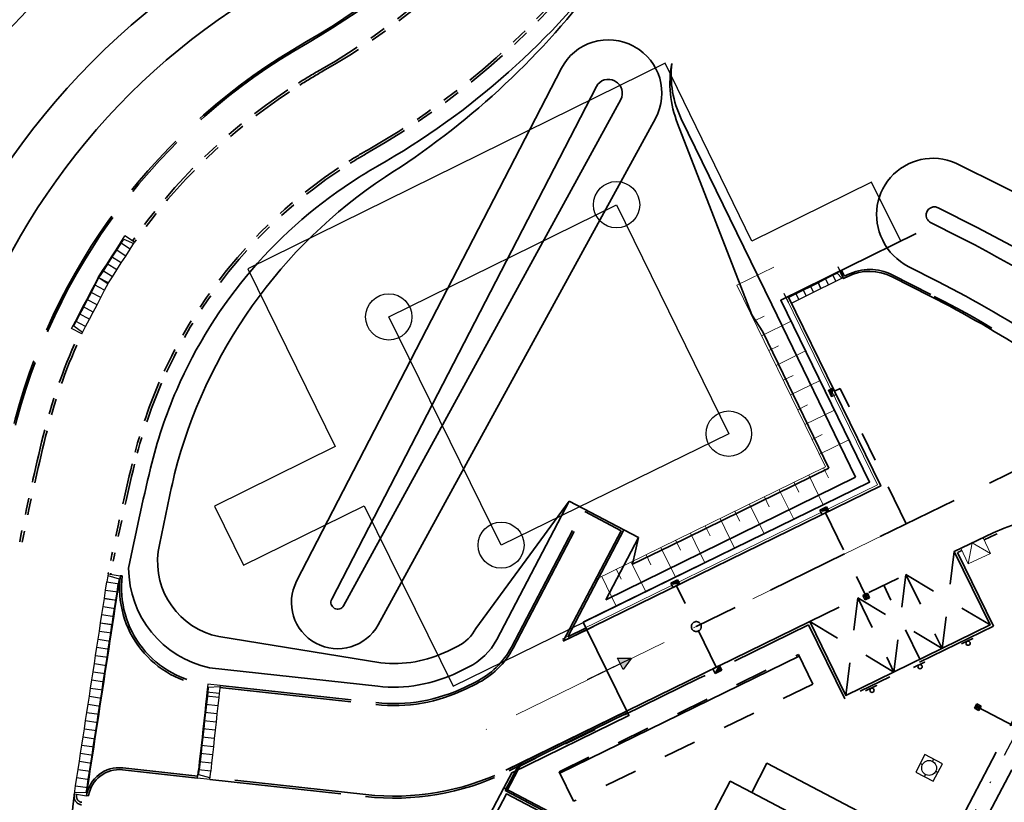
# Model space of a CAD drawing. Header units: metres. Extents: x 110548 to 110769, y 426573 to 426857.
# Tile 9 of 12: x 110631 to 110691, y 426761 to 426809. Entities that reach past the tile are written whole.
import ezdxf

# ---------------------------------------------------------------- set-up
doc = ezdxf.new("R2010")
doc.units = ezdxf.units.M
for name, pattern in [('AM-AS', [16, 10, -2, 2, -2]), ('RI-DRAINAGE', [19.2, 6, -1.8, 1.8, -1.8, 2.4, -1.8, 1.8, -1.8]), ('RI-HWA', [7.4, 5, -2.4]), ('RI-UITLEGGER', [7.9, 2.5, -1.8, 1.8, -1.8]), ('RI-VWA_HUISAANSLUITING', [6.1, 2.5, -1.8, 0, -1.8]), ('VH-OPSLUITBAND_100X200', [16, 8, -2, 4, -2]), ('VH-OPSLUITBAND_120X250', [26, 16, -4, 2, -4]), ('VH-TROTTOIRBAND_130-150', [15, 5, -2, 2, -2, 2, -2]), ('XX-HIDDEN', [4, 2, -2])]:
    doc.linetypes.add(name, pattern=pattern)
for name, color, linetype, lineweight in [('B-WE-GW-TALUDARCERING_KORT-G', 90, 'Continuous', 18), ('B-WE-GW-TALUDARCERING_LANG-G', 90, 'Continuous', 18), ('B-WE-VH-KANTOPSLUITING_ACHTERKANTBAND-G', 50, 'Continuous', 18), ('B-WE-VH-KANTOPSLUITING_OPSLUITBAND_120X250-G', 150, 'VH-OPSLUITBAND_120X250', 18), ('N-WE-AM-AS_WEG-G', 10, 'AM-AS', 18), ('N-WE-GW-TALUD-G', 90, 'Continuous', 35), ('N-WE-IE-TERREINAFSCHEIDING_KUNSTMATIG_HEKWERK_LAAG-G', 210, 'FENCELINE1', 35), ('N-WE-IE-TERREINAFSCHEIDING_KUNSTMATIG_HEKWERK_RASTER-G', 30, 'IE-TERREINAFSCHEIDING-KUNSTMATIG', 35), ('N-WE-RI-DRAINAGE-G', 90, 'RI-DRAINAGE', 35), ('N-WE-RI-HWA-G', 150, 'RI-HWA', 35), ('N-WE-RI-HWA_UITLEGGER-G', 150, 'RI-UITLEGGER', 35), ('N-WE-RI-VWA_HUISAANSLUITING-G', 20, 'RI-VWA_HUISAANSLUITING', 25), ('N-WE-VH-GOOT_BSS-G', 170, 'Continuous', 35), ('N-WE-VH-KANTOPSLUITING_OPSLUITBAND_100X200-G', 150, 'VH-OPSLUITBAND_100X200', 35), ('N-WE-VH-KANTOPSLUITING_OPSLUITBAND_120X250-G', 194, 'VH-OPSLUITBAND_120X250', 35), ('N-WE-VH-KANTOPSLUITING_TROTTOIRBAND_130 150-G', 210, 'VH-TROTTOIRBAND_130-150', 35), ('N-WE-VH-KANTVERHARDING-G', 60, 'Continuous', 35), ('N-WE-VH-MATERIAALGRENS-G', 7, 'XX-HIDDEN', 35), ('N-WE-VW-VRI-G', 160, 'Continuous', 35)]:
    doc.layers.add(name, color=color, linetype=linetype, lineweight=lineweight)
doc.layers.add('GBKN_TOPO', color=15, linetype='Continuous')
doc.linetypes.add('FENCELINE1', pattern='A,6.35,-2.54,[133,ltypeshp.shx,S=2.54,R=0,X=-2.54,Y=0],-2.54,25.4', length=36.83)
doc.linetypes.add('IE-TERREINAFSCHEIDING-KUNSTMATIG', pattern='A,4,[82,NLCS.SHX,S=0.75,R=90,X=0,Y=0],4,-2', length=10)

msp = doc.modelspace()

# ---------------------------------------------------------------- hatches: boundary and pattern name
for points in [[(110680.754, 426785.629), (110680.557, 426786.033), (110680.826, 426786.165)], [(110667.741, 426769.771), (110668.581, 426769.747), (110668.085, 426769.068)]]:
    msp.add_hatch(color=256).paths.add_polyline_path(points)
at = {"layer": 'N-WE-RI-HWA-G'}
for points in [[(110680.04, 426778.748), (110680.444, 426778.945), (110680.576, 426778.676)], [(110670.991, 426774.321), (110671.395, 426774.518), (110671.527, 426774.249)], [(110673.671, 426768.841), (110674.075, 426769.039), (110673.943, 426769.308)]]:
    msp.add_hatch(color=256, dxfattribs=at).paths.add_polyline_path(points)
h = msp.add_hatch(color=256, dxfattribs=at)
h.dxf.hatch_style = 1
h.paths.add_polyline_path([(110682.857, 426773.502), (110682.788, 426773.301), (110683.057, 426773.433)])
h.paths.add_polyline_path([(110682.926, 426773.702), (110682.656, 426773.57), (110682.857, 426773.502)])
h = msp.add_hatch(color=256, dxfattribs=at)
h.dxf.hatch_style = 1
h.paths.add_polyline_path([(110689.626, 426766.793), (110689.689, 426766.59), (110689.828, 426766.856)])
h.paths.add_polyline_path([(110689.563, 426766.995), (110689.423, 426766.73), (110689.626, 426766.793)])

# ---------------------------------------------------------------- linework, layer by layer
for p, q in [((110637.561, 426794.967), (110637.832, 426795.388)), ((110638.42, 426795.009), (110637.832, 426795.388)), ((110637.291, 426794.547), (110637.561, 426794.967)), ((110638.15, 426794.589), (110637.561, 426794.967)), ((110638.15, 426794.589), (110637.561, 426794.967)), ((110638.15, 426794.589), (110638.42, 426795.009)), ((110636.75, 426793.705), (110637.021, 426794.126)), ((110637.021, 426794.126), (110637.291, 426794.547)), ((110637.61, 426793.747), (110637.021, 426794.126)), ((110637.61, 426793.747), (110637.021, 426794.126)), ((110637.88, 426794.168), (110637.291, 426794.547)), ((110637.88, 426794.168), (110637.291, 426794.547)), ((110637.61, 426793.747), (110637.88, 426794.168)), ((110637.88, 426794.168), (110638.15, 426794.589)), ((110636.48, 426793.285), (110636.75, 426793.705)), ((110637.339, 426793.327), (110636.75, 426793.705)), ((110637.339, 426793.327), (110636.75, 426793.705)), ((110637.339, 426793.327), (110637.61, 426793.747)), ((110681.124, 426793.53), (110681.393, 426792.984)), ((110635.98, 426792.426), (110636.212, 426792.869)), ((110636.21, 426792.864), (110636.48, 426793.285)), ((110636.799, 426792.486), (110636.21, 426792.864)), ((110636.832, 426792.545), (110636.212, 426792.869)), ((110637.069, 426792.906), (110636.48, 426793.285)), ((110637.069, 426792.906), (110636.48, 426793.285)), ((110636.799, 426792.486), (110637.069, 426792.906)), ((110637.069, 426792.906), (110637.339, 426793.327)), ((110681.258, 426793.257), (110677.983, 426791.643)), ((110635.749, 426791.983), (110635.98, 426792.426)), ((110636.601, 426792.101), (110635.98, 426792.426)), ((110636.601, 426792.101), (110635.98, 426792.426)), ((110636.601, 426792.101), (110636.832, 426792.545)), ((110635.517, 426791.54), (110635.749, 426791.983)), ((110636.369, 426791.658), (110635.749, 426791.983)), ((110636.369, 426791.658), (110635.749, 426791.983)), ((110636.369, 426791.658), (110636.601, 426792.101)), ((110677.849, 426791.916), (110678.118, 426791.37)), ((110678.116, 426791.704), (110678.563, 426791.927)), ((110678.317, 426791.301), (110678.116, 426791.704)), ((110678.764, 426791.525), (110678.563, 426791.927)), ((110635.053, 426790.654), (110635.285, 426791.097)), ((110635.285, 426791.097), (110635.517, 426791.54)), ((110635.905, 426790.772), (110635.285, 426791.097)), ((110635.905, 426790.772), (110635.285, 426791.097)), ((110636.137, 426791.215), (110635.517, 426791.54)), ((110636.137, 426791.215), (110635.517, 426791.54)), ((110635.905, 426790.772), (110636.137, 426791.215)), ((110636.137, 426791.215), (110636.369, 426791.658)), ((110678.317, 426791.301), (110678.764, 426791.525)), ((110634.821, 426790.211), (110635.053, 426790.654)), ((110635.674, 426790.329), (110635.053, 426790.654)), ((110635.674, 426790.329), (110635.053, 426790.654)), ((110635.674, 426790.329), (110635.905, 426790.772)), ((110634.59, 426789.768), (110634.821, 426790.211)), ((110635.442, 426789.886), (110634.821, 426790.211)), ((110635.442, 426789.886), (110634.821, 426790.211)), ((110635.21, 426789.443), (110635.442, 426789.886)), ((110635.442, 426789.886), (110635.674, 426790.329)), ((110635.21, 426789.443), (110634.59, 426789.768)), ((110680.826, 426786.165), (110680.754, 426785.629)), ((110636.66, 426773.893), (110636.736, 426774.387)), ((110636.812, 426774.881), (110636.736, 426774.387)), ((110636.736, 426774.387), (110637.478, 426774.273)), ((110636.736, 426774.387), (110637.478, 426774.273)), ((110636.812, 426774.881), (110637.553, 426774.767)), ((110637.553, 426774.767), (110637.478, 426774.273)), ((110636.585, 426773.399), (110636.66, 426773.893)), ((110636.66, 426773.893), (110637.402, 426773.779)), ((110636.66, 426773.893), (110637.402, 426773.779)), ((110637.326, 426773.285), (110637.402, 426773.779)), ((110637.402, 426773.779), (110637.478, 426774.273)), ((110636.508, 426772.899), (110636.584, 426773.393)), ((110636.584, 426773.393), (110637.325, 426773.28)), ((110636.585, 426773.399), (110637.326, 426773.285)), ((110637.249, 426772.785), (110637.325, 426773.28)), ((110636.432, 426772.405), (110636.508, 426772.899)), ((110636.508, 426772.899), (110637.249, 426772.785)), ((110636.508, 426772.899), (110637.249, 426772.785)), ((110637.173, 426772.291), (110637.249, 426772.785)), ((110636.356, 426771.911), (110636.432, 426772.405)), ((110636.432, 426772.405), (110637.173, 426772.291)), ((110636.432, 426772.405), (110637.173, 426772.291)), ((110637.097, 426771.797), (110637.173, 426772.291)), ((110636.204, 426770.917), (110636.279, 426771.411)), ((110636.279, 426771.411), (110636.355, 426771.906)), ((110636.279, 426771.411), (110637.021, 426771.298)), ((110636.279, 426771.411), (110637.021, 426771.298)), ((110636.355, 426771.906), (110637.097, 426771.792)), ((110636.356, 426771.911), (110637.097, 426771.797)), ((110637.021, 426771.298), (110637.097, 426771.792)), ((110665.478, 426771.29), (110666.301, 426771.693)), ((110636.128, 426770.423), (110636.204, 426770.917)), ((110636.204, 426770.917), (110636.945, 426770.803)), ((110636.204, 426770.917), (110636.945, 426770.803)), ((110636.869, 426770.309), (110636.945, 426770.803)), ((110636.945, 426770.803), (110637.021, 426771.298)), ((110636.052, 426769.929), (110636.128, 426770.423)), ((110636.128, 426770.423), (110636.869, 426770.309)), ((110636.128, 426770.423), (110636.869, 426770.309)), ((110636.793, 426769.815), (110636.869, 426770.309)), ((110635.976, 426769.435), (110636.052, 426769.929)), ((110636.052, 426769.929), (110636.793, 426769.815)), ((110636.052, 426769.929), (110636.793, 426769.815)), ((110636.717, 426769.321), (110636.793, 426769.815)), ((110668.581, 426769.747), (110665.915, 426768.442)), ((110668.581, 426769.747), (110667.741, 426769.771)), ((110668.581, 426769.747), (110668.085, 426769.068)), ((110635.9, 426768.94), (110635.976, 426769.435)), ((110635.976, 426769.435), (110636.717, 426769.321)), ((110635.976, 426769.435), (110636.717, 426769.321)), ((110636.641, 426768.827), (110636.717, 426769.321)), ((110635.748, 426767.952), (110635.824, 426768.446)), ((110635.824, 426768.446), (110635.9, 426768.94)), ((110635.824, 426768.446), (110636.565, 426768.332)), ((110635.824, 426768.446), (110636.565, 426768.332)), ((110635.9, 426768.94), (110636.641, 426768.827)), ((110635.9, 426768.94), (110636.641, 426768.827)), ((110636.565, 426768.332), (110636.641, 426768.827)), ((110635.672, 426767.458), (110635.748, 426767.952)), ((110635.748, 426767.952), (110636.49, 426767.838)), ((110635.748, 426767.952), (110636.49, 426767.838)), ((110636.414, 426767.344), (110636.49, 426767.838)), ((110636.49, 426767.838), (110636.565, 426768.332)), ((110642.869, 426768.19), (110642.814, 426767.693)), ((110643.614, 426768.108), (110642.869, 426768.19)), ((110643.614, 426768.108), (110643.56, 426767.611)), ((110643.601, 426767.988), (110643.601, 426767.988)), ((110635.597, 426766.964), (110635.672, 426767.458)), ((110635.672, 426767.458), (110636.414, 426767.344)), ((110635.672, 426767.458), (110636.414, 426767.344)), ((110636.338, 426766.85), (110636.414, 426767.344)), ((110642.788, 426767.454), (110642.733, 426766.957)), ((110642.814, 426767.693), (110642.788, 426767.454)), ((110643.534, 426767.372), (110642.788, 426767.454)), ((110643.533, 426767.372), (110642.788, 426767.454)), ((110643.56, 426767.611), (110642.814, 426767.693)), ((110643.56, 426767.611), (110642.814, 426767.693)), ((110643.534, 426767.372), (110643.479, 426766.875)), ((110643.56, 426767.611), (110643.533, 426767.372)), ((110635.521, 426766.469), (110635.597, 426766.964)), ((110635.597, 426766.964), (110636.338, 426766.85)), ((110635.597, 426766.964), (110636.338, 426766.85)), ((110636.262, 426766.355), (110636.338, 426766.85)), ((110642.733, 426766.957), (110642.679, 426766.46)), ((110643.479, 426766.875), (110642.733, 426766.957)), ((110643.479, 426766.875), (110642.733, 426766.957)), ((110643.479, 426766.875), (110643.424, 426766.378)), ((110667.895, 426766.349), (110668.718, 426766.752)), ((110635.369, 426765.481), (110635.445, 426765.975)), ((110635.445, 426765.975), (110635.521, 426766.469)), ((110635.445, 426765.975), (110636.186, 426765.861)), ((110635.445, 426765.975), (110636.186, 426765.861)), ((110635.521, 426766.469), (110636.262, 426766.355)), ((110635.521, 426766.469), (110636.262, 426766.355)), ((110636.186, 426765.861), (110636.262, 426766.355)), ((110642.624, 426765.963), (110642.569, 426765.466)), ((110642.679, 426766.46), (110642.624, 426765.963)), ((110643.369, 426765.881), (110642.624, 426765.963)), ((110643.369, 426765.881), (110642.624, 426765.963)), ((110643.424, 426766.378), (110642.679, 426766.46)), ((110643.424, 426766.378), (110642.679, 426766.46)), ((110643.424, 426766.378), (110643.369, 426765.881)), ((110635.293, 426764.987), (110635.369, 426765.481)), ((110635.369, 426765.481), (110636.11, 426765.367)), ((110635.369, 426765.481), (110636.11, 426765.367)), ((110636.034, 426764.873), (110636.11, 426765.367)), ((110636.11, 426765.367), (110636.186, 426765.861)), ((110642.569, 426765.466), (110642.514, 426764.969)), ((110643.315, 426765.384), (110642.569, 426765.466)), ((110643.315, 426765.384), (110642.569, 426765.466)), ((110643.315, 426765.384), (110643.26, 426764.887)), ((110643.369, 426765.881), (110643.315, 426765.384)), ((110635.217, 426764.492), (110635.293, 426764.987)), ((110635.293, 426764.987), (110636.034, 426764.873)), ((110635.293, 426764.987), (110636.034, 426764.873)), ((110635.958, 426764.379), (110636.034, 426764.873)), ((110642.514, 426764.969), (110642.46, 426764.472)), ((110643.26, 426764.887), (110642.514, 426764.969)), ((110643.26, 426764.887), (110642.514, 426764.969)), ((110643.26, 426764.887), (110643.205, 426764.39)), ((110635.141, 426763.998), (110635.217, 426764.492)), ((110635.217, 426764.492), (110635.958, 426764.379)), ((110635.217, 426764.492), (110635.958, 426764.379)), ((110635.883, 426763.884), (110635.958, 426764.379)), ((110642.46, 426764.472), (110642.405, 426763.975)), ((110643.205, 426764.39), (110642.46, 426764.472)), ((110643.205, 426764.39), (110642.46, 426764.472)), ((110643.205, 426764.39), (110643.151, 426763.893)), ((110635.065, 426763.504), (110635.141, 426763.998)), ((110635.141, 426763.998), (110635.883, 426763.884)), ((110635.141, 426763.998), (110635.883, 426763.884)), ((110635.807, 426763.39), (110635.883, 426763.884)), ((110642.405, 426763.975), (110642.35, 426763.478)), ((110643.151, 426763.893), (110642.405, 426763.975)), ((110643.151, 426763.893), (110642.405, 426763.975)), ((110643.151, 426763.893), (110643.096, 426763.396)), ((110634.914, 426762.516), (110634.989, 426763.01)), ((110634.989, 426763.01), (110635.065, 426763.504)), ((110634.989, 426763.01), (110635.731, 426762.896)), ((110634.989, 426763.01), (110635.731, 426762.896)), ((110635.065, 426763.504), (110635.807, 426763.39)), ((110635.065, 426763.504), (110635.807, 426763.39)), ((110635.731, 426762.896), (110635.807, 426763.39)), ((110642.241, 426762.484), (110642.296, 426762.981)), ((110642.35, 426763.478), (110642.296, 426762.981)), ((110643.041, 426762.899), (110642.296, 426762.981)), ((110643.041, 426762.899), (110642.296, 426762.981)), ((110643.096, 426763.396), (110642.35, 426763.478)), ((110643.096, 426763.396), (110642.35, 426763.478)), ((110643.096, 426763.396), (110643.041, 426762.899)), ((110634.838, 426762.021), (110634.914, 426762.516)), ((110634.914, 426762.516), (110635.655, 426762.402)), ((110634.914, 426762.516), (110635.655, 426762.402)), ((110635.579, 426761.908), (110635.655, 426762.402)), ((110635.655, 426762.402), (110635.731, 426762.896)), ((110642.986, 426762.402), (110642.241, 426762.484)), ((110642.986, 426762.402), (110643.041, 426762.899)), ((110634.762, 426761.527), (110634.838, 426762.021)), ((110634.838, 426762.021), (110635.579, 426761.908)), ((110634.838, 426762.021), (110635.579, 426761.908)), ((110635.503, 426761.413), (110635.579, 426761.908)), ((110634.762, 426761.527), (110635.503, 426761.413))]:
    msp.add_line(p, q)
at = {"lineweight": 25}
for p, q in [((110637.333, 426794.52), (110637.603, 426794.94)), ((110637.603, 426794.94), (110637.766, 426795.193)), ((110637.766, 426795.193), (110638.369, 426794.93)), ((110636.793, 426793.678), (110637.063, 426794.099)), ((110637.063, 426794.099), (110637.333, 426794.52)), ((110636.522, 426793.258), (110636.793, 426793.678)), ((110636.252, 426792.837), (110636.522, 426793.258)), ((110635.793, 426791.96), (110636.025, 426792.403)), ((110636.025, 426792.403), (110636.256, 426792.846)), ((110635.561, 426791.517), (110635.793, 426791.96)), ((110635.098, 426790.631), (110635.329, 426791.074)), ((110635.329, 426791.074), (110635.561, 426791.517)), ((110634.866, 426790.188), (110635.098, 426790.631)), ((110634.727, 426789.922), (110634.866, 426790.188)), ((110635.254, 426789.527), (110634.727, 426789.922)), ((110636.798, 426774.788), (110637.474, 426774.577)), ((110637.474, 426774.577), (110637.428, 426774.281)), ((110637.276, 426773.292), (110637.352, 426773.786)), ((110637.352, 426773.786), (110637.428, 426774.281)), ((110637.2, 426772.793), (110637.276, 426773.287)), ((110637.124, 426772.299), (110637.2, 426772.793)), ((110637.048, 426771.805), (110637.124, 426772.299)), ((110636.971, 426771.305), (110637.047, 426771.799)), ((110636.82, 426770.317), (110636.895, 426770.811)), ((110636.895, 426770.811), (110636.971, 426771.305)), ((110636.744, 426769.823), (110636.82, 426770.317)), ((110636.668, 426769.328), (110636.744, 426769.823)), ((110636.592, 426768.834), (110636.668, 426769.328)), ((110636.516, 426768.34), (110636.592, 426768.834)), ((110636.364, 426767.351), (110636.44, 426767.846)), ((110636.44, 426767.846), (110636.516, 426768.34)), ((110642.897, 426767.985), (110642.864, 426767.687)), ((110643.604, 426768.013), (110642.897, 426767.985)), ((110636.288, 426766.857), (110636.364, 426767.351)), ((110642.838, 426767.449), (110642.783, 426766.952)), ((110642.864, 426767.687), (110642.838, 426767.449)), ((110636.213, 426766.363), (110636.288, 426766.857)), ((110642.783, 426766.952), (110642.728, 426766.455)), ((110636.137, 426765.869), (110636.213, 426766.363)), ((110642.674, 426765.958), (110642.619, 426765.461)), ((110642.728, 426766.455), (110642.674, 426765.958)), ((110635.985, 426764.88), (110636.061, 426765.375)), ((110636.061, 426765.375), (110636.137, 426765.869)), ((110642.619, 426765.461), (110642.564, 426764.964)), ((110635.909, 426764.386), (110635.985, 426764.88)), ((110642.564, 426764.964), (110642.509, 426764.467)), ((110635.833, 426763.892), (110635.909, 426764.386)), ((110642.509, 426764.467), (110642.455, 426763.97)), ((110635.757, 426763.398), (110635.833, 426763.892)), ((110642.455, 426763.97), (110642.4, 426763.473)), ((110635.681, 426762.904), (110635.757, 426763.398)), ((110642.312, 426762.677), (110642.345, 426762.976)), ((110642.4, 426763.473), (110642.345, 426762.976)), ((110635.53, 426761.915), (110635.605, 426762.409)), ((110635.605, 426762.409), (110635.681, 426762.904)), ((110642.997, 426762.496), (110642.312, 426762.677)), ((110635.484, 426761.619), (110635.53, 426761.915)), ((110634.776, 426761.621), (110635.484, 426761.619))]:
    msp.add_line(p, q, dxfattribs=at)
for points in [[(110678.138, 426791.659), (110678.586, 426791.883), (110679.033, 426792.106), (110679.48, 426792.329), (110679.928, 426792.553), (110680.375, 426792.776), (110680.822, 426793)], [(110680.826, 426793.001), (110681.094, 426793.135), (110681.367, 426792.825)]]:
    msp.add_lwpolyline(points, dxfattribs=at)
for points in [[(110681.001, 426792.642), (110680.8, 426793.044), (110680.353, 426792.821), (110680.554, 426792.418)], [(110681.452, 426792.867), (110681.251, 426793.269), (110680.804, 426793.046), (110681.005, 426792.644)], [(110679.659, 426791.972), (110679.458, 426792.374), (110679.011, 426792.151), (110679.212, 426791.748)], [(110680.106, 426792.195), (110679.905, 426792.598), (110679.458, 426792.374), (110679.659, 426791.972)], [(110680.554, 426792.418), (110680.353, 426792.821), (110679.905, 426792.598), (110680.106, 426792.195)], [(110679.212, 426791.748), (110679.011, 426792.151), (110678.563, 426791.927), (110678.764, 426791.525)]]:
    msp.add_lwpolyline(points, close=True)
at = {"flags": 128}
for points in [[(110680.826, 426786.165), (110681.024, 426785.76), (110680.754, 426785.629), (110680.557, 426786.033)], [(110667.741, 426769.771), (110668.581, 426769.747), (110668.085, 426769.068)], [(110685.862, 426762.849), (110686.925, 426762.291), (110687.482, 426763.354), (110686.42, 426763.911)]]:
    msp.add_lwpolyline(points, close=True, dxfattribs=at)
for points in [[(110686.95, 426763.633), (110686.928, 426763.59), (110686.902, 426763.573), (110686.903, 426763.543), (110686.881, 426763.5)], [(110686.141, 426763.379), (110686.184, 426763.356), (110686.2, 426763.331), (110686.231, 426763.332), (110686.273, 426763.309)], [(110686.394, 426762.57), (110686.417, 426762.613), (110686.442, 426762.629), (110686.442, 426762.66), (110686.464, 426762.702)], [(110687.204, 426762.823), (110687.161, 426762.846), (110687.145, 426762.871), (110687.114, 426762.871), (110687.071, 426762.893)]]:
    msp.add_lwpolyline(points, dxfattribs=at)
msp.add_circle((110686.672, 426763.101), 0.45)
at = {"layer": 'B-WE-GW-TALUDARCERING_KORT-G'}
for p, q in [((110676.657, 426790.522), (110676.058, 426790.23)), ((110677.535, 426788.725), (110676.936, 426788.433)), ((110678.412, 426786.928), (110677.814, 426786.636)), ((110679.29, 426785.131), (110678.692, 426784.839)), ((110680.168, 426783.334), (110679.57, 426783.042)), ((110680.556, 426780.708), (110680.264, 426781.306)), ((110678.76, 426779.829), (110678.467, 426780.427)), ((110676.963, 426778.95), (110676.67, 426779.548)), ((110675.167, 426778.071), (110674.874, 426778.669)), ((110673.37, 426777.192), (110673.077, 426777.791)), ((110671.573, 426776.313), (110671.281, 426776.912)), ((110669.777, 426775.435), (110669.484, 426776.033)), ((110667.98, 426774.556), (110667.688, 426775.154))]:
    msp.add_line(p, q, dxfattribs=at)
at = {"layer": 'B-WE-GW-TALUDARCERING_LANG-G'}
for p, q in [((110678.294, 426790.209), (110676.497, 426789.331)), ((110679.172, 426788.412), (110677.375, 426787.534)), ((110680.05, 426786.615), (110678.253, 426785.737)), ((110680.928, 426784.818), (110679.131, 426783.94)), ((110681.806, 426783.021), (110680.009, 426782.143)), ((110680.244, 426779.07), (110679.365, 426780.867)), ((110678.448, 426778.191), (110677.569, 426779.988)), ((110676.651, 426777.312), (110675.772, 426779.109)), ((110674.854, 426776.433), (110673.976, 426778.23)), ((110673.058, 426775.555), (110672.179, 426777.351)), ((110671.261, 426774.676), (110670.382, 426776.472)), ((110669.465, 426773.797), (110668.586, 426775.593)), ((110667.668, 426772.918), (110666.789, 426774.715))]:
    msp.add_line(p, q, dxfattribs=at)
msp.add_lwpolyline([(110677.242, 426793.503), (110674.999, 426792.398), (110680.388, 426781.367), (110666.412, 426774.53)], dxfattribs=at)
at = {"layer": 'B-WE-VH-KANTOPSLUITING_ACHTERKANTBAND-G'}
for p, q in [((110689.282, 426776.755), (110689.051, 426775.485)), ((110690.408, 426776.124), (110689.282, 426776.755))]:
    msp.add_line(p, q, dxfattribs=at)
msp.add_lwpolyline([(110689.961, 426777.074), (110688.604, 426776.435), (110689.051, 426775.485), (110690.408, 426776.124)], close=True, dxfattribs=at)
at = {"layer": 'B-WE-VH-KANTOPSLUITING_OPSLUITBAND_120X250-G'}
msp.add_lwpolyline([(110664.38, 426770.92), (110670.123, 426773.729), (110683.53, 426780.288), (110677.985, 426791.64)], dxfattribs=at)
at = {"layer": 'GBKN_TOPO'}
for points in [[(110657.759, 426768.071), (110683.062, 426780.449), (110677.671, 426791.485), (110684.951, 426795.074), (110683.183, 426798.662), (110675.915, 426795.079), (110670.638, 426805.882), (110645.289, 426793.383), (110650.6, 426782.6), (110643.269, 426778.986), (110645.037, 426775.398), (110652.369, 426779.012)], [(110667.69, 426797.286), (110674.504, 426783.387), (110660.679, 426776.624), (110653.857, 426790.472)]]:
    msp.add_lwpolyline(points, close=True, dxfattribs=at)
for centre, radius in [((110667.69, 426797.286), 1.406), ((110653.857, 426790.472), 1.405), ((110674.504, 426783.387), 1.38), ((110660.679, 426776.624), 1.398)]:
    msp.add_circle(centre, radius, dxfattribs=at)
at = {"layer": 'N-WE-AM-AS_WEG-G'}
msp.add_line((110684.945, 426777.752), (110659.763, 426765.433), dxfattribs=at)
at = {"layer": 'N-WE-GW-TALUD-G'}
for p, q in [((110668.779, 426806.866), (110668.718, 426806.9)), ((110664.337, 426805.562), (110648.261, 426774.443)), ((110667.626, 426804.761), (110667.565, 426804.795)), ((110653.215, 426771.796), (110670.048, 426802.522)), ((110671.622, 426802.499), (110677.128, 426791.222)), ((110675.9, 426790.6), (110671.398, 426802.223)), ((110688.536, 426799.694), (110690.911, 426798.504)), ((110689.586, 426795.899), (110687.219, 426797.101)), ((110686.761, 426796.212), (110688.552, 426795.302)), ((110687.194, 426792.627), (110685.408, 426793.534)), ((110677.128, 426791.222), (110682.194, 426780.746)), ((110676.577, 426789.562), (110675.9, 426790.6)), ((110680.592, 426781.3), (110676.577, 426789.562)), ((110670.964, 426776.59), (110680.592, 426781.3)), ((110682.194, 426780.746), (110667.031, 426773.3)), ((110659.149, 426771.56), (110664.82, 426779.285)), ((110664.82, 426779.285), (110660.415, 426770.896)), ((110669.017, 426777.082), (110664.82, 426779.285)), ((110664.82, 426779.285), (110669.017, 426777.082)), ((110667.031, 426773.3), (110669.017, 426777.082)), ((110669.017, 426777.082), (110668.652, 426775.459)), ((110668.652, 426775.459), (110670.964, 426776.59)), ((110643.533, 426771.076), (110653.37, 426769.478)), ((110657.434, 426770.194), (110658.056, 426770.498)), ((110653.189, 426768.06), (110642.975, 426769.184)), ((110658.685, 426769.214), (110658.063, 426768.909))]:
    msp.add_line(p, q, dxfattribs=at)
msp.add_lwpolyline([(110667.565, 426804.795, 0.42136), (110666.47, 426804.46), (110650.391, 426773.336, 0.99234), (110651.11, 426772.949), (110667.943, 426803.675, 0.414214), (110667.626, 426804.761)], format="xyb", dxfattribs=at)
for centre, radius, start, end in [((110667.394, 426774.58), 50.7, 124.76136, 151.37915), ((110667.394, 426774.58), 49.5, 124.76136, 151.37915), ((110667.394, 426774.58), 44.5, 119.60542, 164.84129), ((110630.168, 426840.138), 46.589, 299.57934, 323.70212), ((110667.394, 426774.58), 41.5, 119.60542, 163.71611), ((110627.86, 426839.839), 48.319, 302.25753, 322.84159), ((110667.18, 426804.093), 3.2, 61.28462, 152.67911), ((110667.241, 426804.06), 3.2, 331.28462, 61.28462), ((110677.523, 426804.656), 6.591, 169.51603, 201.66226), ((110677.104, 426805.175), 6.1, 173.59701, 206.02018), ((110686.91, 426796.675), 3.429, 61.68289, 206.91155), ((110667.394, 426774.58), 28.8, 119.60587, 122.19243), ((110670.617, 426773.368), 30.72, 123.52754, 165.72175), ((110667.394, 426774.58), 28.8, 122.19243, 156.53786), ((110661.783, 426738.511), 66.69, 52.95661, 64.10253), ((110686.993, 426796.655), 0.5, 63.08101, 206.05789), ((110686.993, 426796.655), 0.5, 206.05789, 243.08101), ((110656.537, 426730.808), 73, 53.31188, 63.08101), ((110655.955, 426731.104), 72, 50.29327, 63.08101), ((110687.05, 426796.699), 3.565, 206.22776, 242.58896), ((110655.955, 426731.104), 69, 50.29327, 63.08101), ((110667.394, 426774.58), 28.8, 156.53786, 166.51776), ((110800.237, 426742.75), 165.404, 166.52419, 168.6735), ((110797.05, 426745.546), 160.165, 167.23144, 168.94928), ((110644.458, 426775.627), 4.644, 172.3427, 258.51242), ((110644.257, 426775.252), 6.202, 180.15679, 258.07162), ((110650.752, 426773.145), 2.808, 152.48335, 331.28462), ((110656.98, 426772.699), 2.45, 296.06706, 332.29999), ((110656.98, 426772.699), 3.88, 296.06706, 332.29999), ((110654.161, 426776.886), 7.45, 263.90839, 296.06706), ((110654.161, 426776.886), 8.88, 263.71706, 296.06706)]:
    msp.add_arc(centre, radius, start, end, dxfattribs=at)
at = {"layer": 'N-WE-IE-TERREINAFSCHEIDING_KUNSTMATIG_HEKWERK_LAAG-G', "ltscale": 2}
msp.add_line((110664.245, 426762.783), (110678.777, 426769.892), dxfattribs=at)
msp.add_lwpolyline([(110684.172, 426757.265), (110675.896, 426761.61), (110674.598, 426762.291), (110673.668, 426760.52), (110683.242, 426755.494), (110685.101, 426759.036), (110676.825, 426763.381), (110675.896, 426761.61), (110674.598, 426762.291)], dxfattribs=at)
at = {"layer": 'N-WE-IE-TERREINAFSCHEIDING_KUNSTMATIG_HEKWERK_LAAG-G', "ltscale": 8}
msp.add_lwpolyline([(110641.987, 426709.821), (110653.638, 426732.014), (110646.995, 426735.502), (110660.847, 426761.887), (110681.255, 426751.172), (110668.937, 426727.709), (110668.007, 426725.939), (110667.659, 426725.275), (110674.302, 426721.787), (110662.333, 426698.988), (110641.925, 426709.702, 0.014378)], format="xyb", close=True, dxfattribs=at)
at = {"layer": 'N-WE-IE-TERREINAFSCHEIDING_KUNSTMATIG_HEKWERK_RASTER-G'}
msp.add_lwpolyline([(110685.886, 426795.535), (110677.671, 426791.485), (110683.062, 426780.449), (110665.67, 426771.941), (110665.89, 426771.491), (110668.306, 426766.551), (110668.438, 426766.281), (110661.328, 426762.803), (110660.847, 426761.887)], dxfattribs=at)
at = {"layer": 'N-WE-RI-DRAINAGE-G'}
msp.add_lwpolyline([(110702.746, 426785.33), (110702.4, 426785.15), (110702.591, 426785.046), (110702.777, 426784.945), (110702.746, 426785.33), (110699.674, 426781.063), (110680.084, 426743.75), (110674.506, 426733.125), (110673.758, 426731.701, 0.327266), (110674.046, 426727.233, -0.21493), (110674.595, 426721.363), (110671.398, 426715.274), (110657.077, 426722.792, 1), (110651.499, 426712.168), (110665.82, 426704.649), (110671.398, 426715.274)], format="xyb", dxfattribs=at)
at = {"layer": 'N-WE-RI-HWA-G'}
for p, q in [((110672.164, 426725.79), (110700.44, 426779.647)), ((110680.576, 426778.676), (110680.04, 426778.748)), ((110671.527, 426774.249), (110670.991, 426774.321)), ((110682.656, 426773.57), (110683.057, 426773.433)), ((110682.926, 426773.702), (110682.788, 426773.301)), ((110673.943, 426769.308), (110673.671, 426768.841)), ((110689.423, 426766.73), (110689.828, 426766.856)), ((110689.563, 426766.995), (110689.689, 426766.59))]:
    msp.add_line(p, q, dxfattribs=at)
msp.add_lwpolyline([(110700.44, 426779.647), (110694.835, 426782.589), (110672.533, 426771.68)], dxfattribs=at)
at = {"layer": 'N-WE-RI-HWA-G', "flags": 128}
for points in [[(110680.576, 426778.676), (110680.172, 426778.478), (110680.04, 426778.748), (110680.444, 426778.945)], [(110671.527, 426774.249), (110671.122, 426774.051), (110670.991, 426774.321), (110671.395, 426774.518)], [(110682.926, 426773.702), (110682.656, 426773.57), (110682.788, 426773.301), (110683.057, 426773.433)], [(110673.943, 426769.308), (110673.539, 426769.111), (110673.671, 426768.841), (110674.075, 426769.039)], [(110689.563, 426766.995), (110689.423, 426766.73), (110689.689, 426766.59), (110689.828, 426766.856)]]:
    msp.add_lwpolyline(points, close=True, dxfattribs=at)
at = {"layer": 'N-WE-RI-HWA-G'}
msp.add_circle((110672.533, 426771.68), 0.3, dxfattribs=at)
at = {"layer": 'N-WE-RI-HWA_UITLEGGER-G'}
for p, q in [((110680.374, 426778.577), (110682.788, 426773.635)), ((110673.741, 426769.21), (110671.324, 426774.15)), ((110689.626, 426766.793), (110692.813, 426765.119))]:
    msp.add_line(p, q, dxfattribs=at)
msp.add_lwpolyline([(110685.284, 426777.917), (110681.266, 426786.129), (110680.925, 426785.963)], dxfattribs=at)
at = {"layer": 'N-WE-RI-VWA_HUISAANSLUITING-G'}
msp.add_lwpolyline([(110645.401, 426738.937), (110671.084, 426725.453), (110699.149, 426778.909)], dxfattribs=at)
at = {"layer": 'N-WE-VH-GOOT_BSS-G'}
msp.add_arc((110794.167, 426743.393), 160.435, 173.5459, 177.47749, dxfattribs=at)
at = {"layer": 'N-WE-VH-KANTOPSLUITING_OPSLUITBAND_100X200-G'}
msp.add_line((110661.944, 426763.439), (110661.022, 426761.682), dxfattribs=at)
msp.add_lwpolyline([(110681.349, 426793.298), (110681.524, 426792.939), (110681.735, 426793.043, -0.236208), (110684.42, 426793.027), (110686.786, 426791.825, -0.052255), (110698.705, 426784.114, 0.048839), (110706.834, 426778.776), (110718.931, 426772.425)], format="xyb", dxfattribs=at)
for centre, radius, start, end in [((110630.094, 426840.225), 38.001, 299.60563, 321.00957), ((110630.094, 426840.225), 38.101, 299.60563, 321.01014), ((110667.394, 426774.58), 37.5, 119.60542, 166.51787), ((110667.394, 426774.58), 37.4, 119.60542, 166.51787)]:
    msp.add_arc(centre, radius, start, end, dxfattribs=at)
at = {"layer": 'N-WE-VH-KANTOPSLUITING_OPSLUITBAND_120X250-G', "ltscale": 0.5}
for p, q in [((110665.705, 426778.821), (110668.131, 426777.547)), ((110665.756, 426778.659), (110667.969, 426777.496)), ((110637.553, 426774.767), (110637.673, 426774.753)), ((110668.359, 426766.443), (110660.933, 426762.811)), ((110637.688, 426762.985), (110642.241, 426762.484)), ((110642.254, 426762.603), (110637.701, 426763.105)), ((110635.504, 426761.419), (110635.623, 426761.401))]:
    msp.add_line(p, q, dxfattribs=at)
for points in [[(110643.601, 426767.988), (110653.066, 426766.946, 0.142098), (110658.555, 426767.903), (110659.177, 426768.208, 0.159426), (110661.407, 426770.375), (110665.756, 426778.659)], [(110643.614, 426768.108), (110653.079, 426767.066, 0.142098), (110658.502, 426768.011), (110659.124, 426768.315, 0.159426), (110661.301, 426770.431), (110665.705, 426778.821)], [(110642.869, 426768.19), (110642.869, 426768.19, -0.419625), (110637.673, 426774.753)], [(110668.306, 426766.551), (110660.88, 426762.918, -0.140423), (110652.464, 426761.479), (110643, 426762.521)], [(110642.986, 426762.402), (110652.451, 426761.36, 0.140423), (110660.932, 426762.81)]]:
    msp.add_lwpolyline(points, format="xyb", dxfattribs=at)
for points in [[(110667.969, 426777.496), (110664.446, 426770.785), (110665.89, 426771.491)], [(110668.131, 426777.547), (110664.723, 426771.054), (110665.837, 426771.599)]]:
    msp.add_lwpolyline(points, dxfattribs=at)
for centre, radius, start, end in [((110643.493, 426774.022), 5.986, 172.84969, 263.89256), ((110637.483, 426761.114), 2.002, 83.74374, 171.23481), ((110637.483, 426761.114), 1.882, 83.74458, 171.23481)]:
    msp.add_arc(centre, radius, start, end, dxfattribs=at)
at = {"layer": 'N-WE-VH-KANTOPSLUITING_TROTTOIRBAND_130 150-G', "ltscale": 0.5}
msp.add_line((110634.91, 426761.504), (110634.897, 426761.408), dxfattribs=at)
at = {"layer": 'N-WE-VH-KANTOPSLUITING_TROTTOIRBAND_130 150-G'}
for points in [[(110688.395, 426776.172), (110688.395, 426776.172), (110690.574, 426771.71), (110681.548, 426767.295), (110679.353, 426771.788), (110672.672, 426768.519), (110661.826, 426763.214)], [(110649.057, 426739.107), (110660.933, 426761.729), (110681.12, 426751.13), (110667.524, 426725.233), (110674.167, 426721.745), (110662.291, 426699.123), (110642.104, 426709.721), (110653.841, 426732.077), (110647.197, 426735.565), (110649.126, 426739.24)]]:
    msp.add_lwpolyline(points, dxfattribs=at)
at = {"layer": 'N-WE-VH-KANTOPSLUITING_TROTTOIRBAND_130 150-G', "ltscale": 0.5}
for centre, radius, start, end in [((110630.097, 426840.221), 39.897, 299.60459, 321.03109), ((110630.097, 426840.221), 40.047, 299.60456, 321.03192), ((110630.143, 426840.173), 45.632, 299.58428, 321.94465), ((110630.168, 426840.138), 45.439, 299.57898, 321.0575), ((110667.394, 426774.58), 35.6, 119.60542, 122.31031), ((110667.411, 426774.557), 35.479, 119.61055, 122.31069), ((110667.394, 426774.58), 35.6, 123.51741, 144.82067), ((110667.411, 426774.557), 35.479, 123.52192, 144.79717), ((110667.407, 426774.562), 29.973, 119.61027, 122.1985), ((110667.394, 426774.58), 29.8, 119.60542, 122.19243), ((110667.407, 426774.562), 29.973, 123.63226, 155.07951), ((110667.394, 426774.58), 29.8, 123.63448, 155.0958), ((110667.394, 426774.58), 35.6, 156.42166, 166.51787), ((110667.394, 426774.58), 35.45, 156.42421, 166.51787), ((110667.394, 426774.58), 29.95, 156.53552, 166.51787), ((110667.394, 426774.58), 29.8, 156.53786, 166.51787), ((110790.515, 426744.967), 162.232, 166.48526, 168.67375), ((110798.674, 426743.106), 170.45, 166.51787, 168.59892), ((110800.648, 426742.657), 166.974, 166.52592, 168.5928), ((110801.292, 426742.508), 167.486, 166.52764, 168.58624), ((110800.45, 426741.668), 166.974, 168.50349, 168.52683), ((110800.04, 426741.764), 166.404, 168.50844, 168.52884), ((110635.245, 426761.363), 0.5, 172.64807, 263.71706), ((110654.013, 426758.941), 19.424, 172.35009, 172.64807), ((110635.245, 426761.363), 0.35, 172.67716, 263.71706)]:
    msp.add_arc(centre, radius, start, end, dxfattribs=at)
at = {"layer": 'N-WE-VH-KANTOPSLUITING_TROTTOIRBAND_130 150-G'}
for centre, radius, start, end in [((110695.877, 426765.969), 12.432, 63.38049, 118.09238), ((110783.78, 426573.181), 224.284, 115.09184, 115.16884)]:
    msp.add_arc(centre, radius, start, end, dxfattribs=at)
at = {"layer": 'N-WE-VH-KANTVERHARDING-G'}
msp.add_line((110661.792, 426763.364), (110660.933, 426761.729), dxfattribs=at)
for points in [[(110681.259, 426793.254), (110681.478, 426792.805), (110681.734, 426792.931, -0.236208), (110684.419, 426792.915), (110686.741, 426791.736, -0.052255), (110698.642, 426784.036, 0.048839), (110706.787, 426778.687), (110721.099, 426771.174)], [(110702.148, 426776.605), (110701.594, 426776.896, 0.378937), (110701.515, 426777.218, 0.230519), (110690.571, 426777.361), (110688.195, 426776.243), (110690.376, 426771.779), (110681.617, 426767.496), (110679.422, 426771.989), (110660.972, 426762.963)]]:
    msp.add_lwpolyline(points, format="xyb", dxfattribs=at)
msp.add_lwpolyline([(110664.446, 426770.785), (110683.731, 426780.219), (110678.119, 426791.706)], dxfattribs=at)
msp.add_lwpolyline([(110669.181, 426728.711), (110649.259, 426739.17), (110660.997, 426761.526), (110680.918, 426751.067)], close=True, dxfattribs=at)
at = {"layer": 'N-WE-VH-MATERIAALGRENS-G'}
for p, q in [((110688.195, 426776.243), (110687.457, 426770.349)), ((110685.263, 426774.841), (110684.537, 426768.922)), ((110686.108, 426769.693), (110683.914, 426774.186))]:
    msp.add_line(p, q, dxfattribs=at)
for points in [[(110681.617, 426767.496), (110682.342, 426773.415), (110684.537, 426768.922), (110679.422, 426771.989), (110686.159, 426775.284)], [(110690.376, 426771.779), (110685.263, 426774.841), (110687.457, 426770.349), (110682.342, 426773.415)]]:
    msp.add_lwpolyline(points, dxfattribs=at)
msp.add_lwpolyline([(110678.733, 426769.982), (110679.611, 426768.185), (110665.08, 426761.076), (110664.201, 426762.873)], close=True, dxfattribs=at)
at = {"layer": 'N-WE-VW-VRI-G'}
for points in [[(110688.647, 426770.626), (110689.32, 426770.951)], [(110685.729, 426769.2), (110686.402, 426769.524)], [(110682.81, 426767.772), (110683.483, 426768.097)]]:
    msp.add_lwpolyline(points, close=True, dxfattribs=at)
for centre in [(110689.04, 426770.673), (110686.122, 426769.246), (110683.202, 426767.818)]:
    msp.add_circle(centre, 0.129, dxfattribs=at)

doc.saveas('drawing.dxf')
